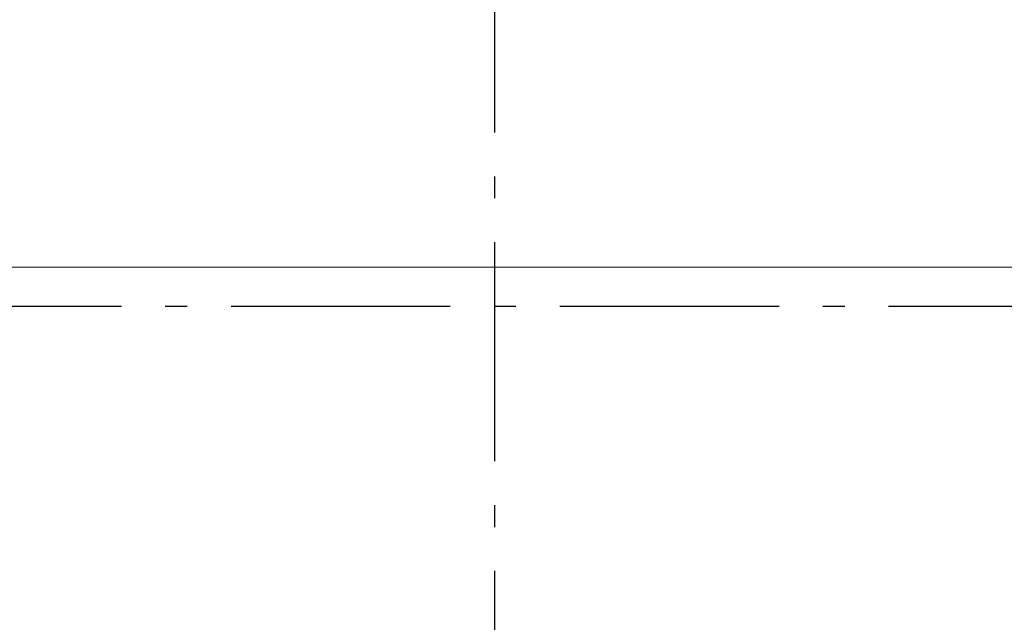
# Model space of a CAD drawing. Header units: millimetres. Extents: x -150 to 340869, y -1115 to 365939.
# Tile 52 of 193: x 288803 to 291049, y 355970 to 357344. Entities that reach past the tile are written whole.
import ezdxf
from ezdxf.enums import TextEntityAlignment as Align

# ---------------------------------------------------------------- set-up
doc = ezdxf.new("R2010")
doc.units = ezdxf.units.MM
doc.header["$LTSCALE"] = 0.5
doc.header["$MEASUREMENT"] = 0
doc.linetypes.add('Akselinje', pattern=[1500, 1000, -200, 100, -200])
doc.linetypes.add('PLINE', pattern=[0])
doc.layers.add('26-- Yttertak(Nye konstruksjoner)', color=7, linetype='Continuous')
doc.layers.add('82-- Modullinjer(Nye konstruksjoner)', color=7, linetype='Continuous')
doc.styles.add('GENERATED_STYLE_4', font='arial.ttf')

# ---------------------------------------------------------------- blocks, each defined once
blk = doc.blocks.new('Standard grid marker[6]', base_point=(305734.8, 356690.6))
at = {"layer": '82-- Modullinjer(Nye konstruksjoner)', "linetype": 'Akselinje'}
blk.add_line((305534.8, 356690.6), (271734.8, 356690.6), dxfattribs=at)
at = {"layer": '82-- Modullinjer(Nye konstruksjoner)', "style": 'GENERATED_STYLE_4'}
for tag, p in [('AC_MarkerText_1_1', (271409.8, 356744.3)), ('AC_MarkerText_1_0', (305859.8, 356744.3))]:
    blk.add_attdef(tag, text='', height=100, rotation=360, dxfattribs=at).set_placement(p, align=Align.TOP_CENTER)
blk = doc.blocks.new('Standard grid marker[14]', base_point=(289886, 363787.1))
at = {"layer": '82-- Modullinjer(Nye konstruksjoner)', "linetype": 'Akselinje'}
blk.add_line((289886, 363587.1), (289886, 339987.1), dxfattribs=at)
at = {"layer": '82-- Modullinjer(Nye konstruksjoner)', "style": 'GENERATED_STYLE_4'}
for tag, p in [('AC_MarkerText_1_0', (289886, 363963.5)), ('AC_MarkerText_1_1', (289886, 339713.5))]:
    blk.add_attdef(tag, text='', height=100, rotation=360, dxfattribs=at).set_placement(p, align=Align.TOP_CENTER)

msp = doc.modelspace()

# ---------------------------------------------------------------- linework, layer by layer
at = {"layer": '26-- Yttertak(Nye konstruksjoner)', "linetype": 'PLINE', "flags": 128}
msp.add_lwpolyline([(277601, 358690.6), (277601.1, 356779.6), (303051, 356780.6), (303051, 358690.6)], close=True, dxfattribs=at)

# ---------------------------------------------------------------- block references
at = {"layer": '82-- Modullinjer(Nye konstruksjoner)', "linetype": 'PLINE'}
for name, p in [('Standard grid marker[14]', (289886, 363787.1)), ('Standard grid marker[6]', (305734.8, 356690.6))]:
    msp.add_blockref(name, p, dxfattribs=at)

doc.saveas('drawing.dxf')
